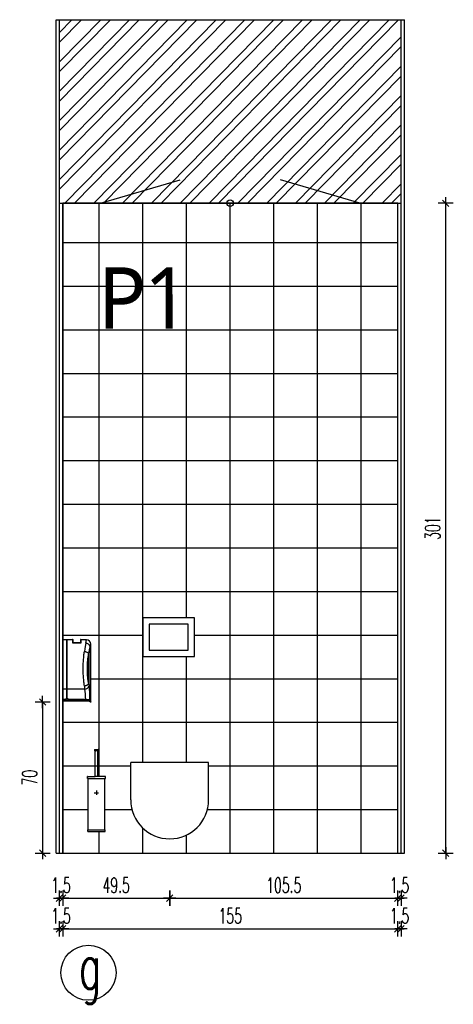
# Model space of a CAD drawing. Header units: centimetres. Extents: x -15121 to 30567, y -60641 to 0.
# Tile 67 of 256: x 6925 to 7125, y -27021 to -26565. Entities that reach past the tile are written whole.
import ezdxf

# ---------------------------------------------------------------- set-up
doc = ezdxf.new("R2010")
doc.units = ezdxf.units.CM
doc.header["$LTSCALE"] = 60
for name, color, linetype in [('AIKA oznaczenia okładzin', 5, 'Continuous'), ('AIKA oznaczenia widoków', 30, 'Continuous'), ('AIKA powierzchnie', 6, 'Continuous'), ('AIKA sanitariaty', 7, 'Continuous'), ('AIKA sufity podwieszane', 8, 'Continuous'), ('AIKA TYNK', 5, 'Continuous'), ('AIKA widoki wymiarowanie', 7, 'Continuous'), ('AIKA widokowe', 7, 'Continuous')]:
    doc.layers.add(name, color=color, linetype=linetype)
doc.styles.add('RomanS', font='romans.shx')
doc.styles.add('SŁAWKA', font='simplex.shx', dxfattribs={"height": 12.5})
doc.styles.add('wymiar', font='txt.shx', dxfattribs={"width": 0.6})
doc.dimstyles.new('Dwudziestka', dxfattribs={"dimtxt": 7, "dimasz": 0.7, "dimexe": 5, "dimexo": 0, "dimgap": 2.5, "dimtad": 1, "dimtoh": 1, "dimdec": 3, "dimrnd": 0.5, "dimdsep": 46, "dimtxsty": 'wymiar', "dimblk": 'znacznik', "dimcen": 0, "dimdle": 5, "dimse1": 1, "dimse2": 1, "dimclrd": 256, "dimclre": 256, "dimclrt": 256, "dimadec": 0, "dimazin": 0, "dimtfac": 0.4, "dimtdec": 3, "dimtix": 1, "dimtofl": 0, "dimtmove": 2, "dimatfit": 3, "dimldrblk": 'znacznik', "dimfxl": 1, "dimtolj": 1, "dimarcsym": 0})

# ---------------------------------------------------------------- blocks, each defined once
blk = doc.blocks.new('Sl szczotka widok')
at = {"layer": 'AIKA sanitariaty', "transparency": 33554610}
for p, q in [((-0.92, 18.96), (-0.93, 18.96)), ((-0.93, 18.96), (-0.93, 18.95)), ((-0.93, 18.95), (-0.93, 18.45)), ((-0.93, 18.45), (-0.93, 18.44)), ((-0.93, 18.44), (-0.92, 18.44)), ((-0.92, 18.98), (-0.91, 18.99)), ((-0.92, 18.98), (-0.92, 18.98)), ((-0.92, 18.97), (-0.92, 18.98)), ((-0.92, 18.96), (-0.92, 18.97)), ((-0.92, 18.44), (-0.92, 18.43)), ((-0.92, 18.42), (-0.92, 18.43)), ((-0.92, 18.43), (-0.92, 18.43)), ((-0.91, 18.41), (-0.92, 18.42)), ((-0.91, 18.99), (-0.9, 18.99)), ((-0.91, 18.99), (-0.91, 18.99)), ((-0.9, 18.41), (-0.91, 18.41)), ((-0.91, 18.41), (-0.91, 18.41)), ((-0.9, 19), (-0.89, 19)), ((-0.9, 18.99), (-0.9, 19)), ((-0.9, 18.4), (-0.9, 18.41)), ((-0.89, 18.4), (-0.9, 18.4)), ((-0.89, 19), (-0.88, 19)), ((-0.88, 18.4), (-0.89, 18.4)), ((-0.88, 19), (-0.88, 19)), ((0.82, 19), (-0.88, 19)), ((-0.88, 18.4), (-0.88, 18.4)), ((-0.88, 18.4), (-0.68, 18.4)), ((-0.68, 18.4), (-0.67, 18.4)), ((-0.66, 18.4), (-0.67, 18.4)), ((-0.66, 18.4), (-0.66, 18.4)), ((-0.66, 18.4), (-0.65, 18.39)), ((-0.66, 18.4), (-0.65, 18.4)), ((-0.63, 18.4), (-0.65, 18.4)), ((-0.65, 18.39), (-0.63, 18.4)), ((-0.65, 18.39), (-0.65, 18.39)), ((-0.65, 18.39), (-0.64, 18.39)), ((-0.64, 18.39), (-0.64, 18.38)), ((-0.64, 18.38), (-0.63, 18.38)), ((-0.63, 18.4), (-0.49, 18.4)), ((-0.63, 18.38), (-0.63, 18.37)), ((-0.63, 18.36), (-0.63, 18.37)), ((-0.63, 18.35), (-0.63, 18.36)), ((-0.63, 18.36), (-0.63, 18.36)), ((-0.63, 6.55), (-0.63, 18.35)), ((-0.49, 18.4), (-0.48, 18.4)), ((-0.45, 18.4), (-0.48, 18.4)), ((-0.45, 18.4), (0.22, 18.4)), ((0.22, 18.4), (0.3, 18.4)), ((0.3, 18.4), (0.3, 18.4)), ((0.37, 18.4), (0.3, 18.4)), ((0.37, 18.4), (0.37, 18.4)), ((0.49, 18.4), (0.37, 18.4)), ((0.57, 18.4), (0.49, 18.4)), ((0.57, 18.4), (0.57, 18.4)), ((0.6, 18.4), (0.57, 18.4)), ((0.57, 18.4), (0.6, 18.39)), ((0.57, 18.35), (0.57, 18.36)), ((0.57, 18.36), (0.58, 18.36)), ((0.57, 6.55), (0.57, 18.35)), ((0.59, 18.39), (0.58, 18.38)), ((0.58, 18.38), (0.58, 18.38)), ((0.58, 18.38), (0.58, 18.37)), ((0.58, 18.36), (0.58, 18.37)), ((0.6, 18.39), (0.59, 18.39)), ((0.59, 18.39), (0.59, 18.39)), ((0.61, 18.4), (0.6, 18.39)), ((0.6, 18.4), (0.61, 18.4)), ((0.62, 18.4), (0.61, 18.4)), ((0.61, 18.4), (0.61, 18.4)), ((0.62, 18.4), (0.82, 18.4)), ((0.82, 19), (0.83, 19)), ((0.82, 18.4), (0.83, 18.4)), ((0.83, 19), (0.84, 19)), ((0.83, 18.4), (0.84, 18.4)), ((0.84, 19), (0.84, 19)), ((0.84, 19), (0.85, 18.99)), ((0.84, 18.4), (0.85, 18.41)), ((0.84, 18.4), (0.84, 18.4)), ((0.85, 18.99), (0.86, 18.99)), ((0.85, 18.41), (0.86, 18.41)), ((0.86, 18.99), (0.86, 18.99)), ((0.86, 18.99), (0.86, 18.98)), ((0.86, 18.98), (0.87, 18.98)), ((0.86, 18.42), (0.87, 18.43)), ((0.86, 18.41), (0.86, 18.42)), ((0.86, 18.41), (0.86, 18.41)), ((0.87, 18.98), (0.87, 18.97)), ((0.87, 18.97), (0.87, 18.96)), ((0.87, 18.96), (0.87, 18.95)), ((0.87, 18.96), (0.87, 18.96)), ((0.87, 18.95), (0.87, 18.45)), ((0.87, 18.45), (0.87, 18.44)), ((0.87, 18.44), (0.87, 18.43)), ((0.87, 18.44), (0.87, 18.44)), ((0.87, 18.43), (0.87, 18.43)), ((-4.13, 6.45), (-4.13, 6.46)), ((-4.13, 6.46), (-4.12, 6.46)), ((-4.13, 5.65), (-4.13, 6.45)), ((-4.13, 5.64), (-4.13, 5.65)), ((-4.12, 5.64), (-4.13, 5.64)), ((-4.11, 6.49), (-4.12, 6.48)), ((-4.12, 6.48), (-4.12, 6.48)), ((-4.12, 6.48), (-4.12, 6.47)), ((-4.12, 6.46), (-4.12, 6.47)), ((-4.12, 5.63), (-4.12, 5.64)), ((-4.12, 5.62), (-4.12, 5.63)), ((-4.12, 5.63), (-4.12, 5.63)), ((-4.11, 5.61), (-4.12, 5.62)), ((-4.1, 6.49), (-4.11, 6.49)), ((-4.11, 6.49), (-4.11, 6.49)), ((-4.1, 5.61), (-4.11, 5.61)), ((-4.11, 5.61), (-4.11, 5.61)), ((-4.09, 6.5), (-4.1, 6.49)), ((-4.09, 5.6), (-4.1, 5.61)), ((-4.08, 6.5), (-4.09, 6.5)), ((-4.09, 6.5), (-4.09, 6.5)), ((-4.08, 5.6), (-4.09, 5.6)), ((-4.09, 5.6), (-4.09, 5.6)), ((-4.08, 6.5), (-4.08, 6.5)), ((-4.08, 6.5), (-0.68, 6.5)), ((-4.08, 5.6), (-4.08, 5.6)), ((-4.08, 5.6), (-3.93, 5.6)), ((-3.93, -18.15), (-3.93, 5.6)), ((3.87, 5.6), (-3.93, 5.6)), ((-0.67, 6.5), (-0.68, 6.5)), ((-0.66, 6.5), (-0.67, 6.5)), ((-0.65, 6.51), (-0.66, 6.5)), ((-0.66, 6.5), (-0.66, 6.5)), ((-0.66, 6.5), (-0.65, 6.5)), ((-0.65, 6.51), (-0.65, 6.51)), ((-0.64, 6.51), (-0.65, 6.51)), ((-0.65, 6.5), (-0.54, 6.5)), ((-0.63, 6.53), (-0.64, 6.52)), ((-0.64, 6.52), (-0.64, 6.51)), ((-0.63, 6.54), (-0.63, 6.55)), ((-0.63, 6.54), (-0.63, 6.53)), ((-0.63, 6.54), (-0.63, 6.54)), ((-0.63, 6.53), (-0.63, 6.53)), ((-0.54, 6.5), (-0.54, 6.5)), ((-0.54, 6.5), (-0.49, 6.5)), ((-0.49, 6.5), (0.5, 6.5)), ((0.53, 6.5), (0.5, 6.5)), ((0.54, 6.5), (0.53, 6.5)), ((0.6, 6.5), (0.54, 6.5)), ((0.57, 6.54), (0.57, 6.55)), ((0.58, 6.54), (0.57, 6.54)), ((0.58, 6.53), (0.58, 6.54)), ((0.58, 6.52), (0.58, 6.53)), ((0.58, 6.53), (0.58, 6.53)), ((0.59, 6.51), (0.58, 6.52)), ((0.6, 6.51), (0.59, 6.51)), ((0.59, 6.51), (0.59, 6.51)), ((0.61, 6.5), (0.6, 6.51)), ((0.6, 6.5), (0.61, 6.5)), ((0.62, 6.5), (0.61, 6.5)), ((0.61, 6.5), (0.61, 6.5)), ((4.02, 6.5), (0.62, 6.5)), ((3.87, -18.15), (3.87, 5.6)), ((3.87, 5.6), (4.02, 5.6)), ((4.02, 6.5), (4.03, 6.5)), ((4.02, 5.6), (4.03, 5.6)), ((4.03, 6.5), (4.04, 6.5)), ((4.03, 5.6), (4.04, 5.6)), ((4.04, 6.5), (4.04, 6.5)), ((4.04, 6.5), (4.05, 6.49)), ((4.04, 5.6), (4.05, 5.61)), ((4.04, 5.6), (4.04, 5.6)), ((4.05, 6.49), (4.05, 6.49)), ((4.05, 6.49), (4.06, 6.49)), ((4.05, 5.61), (4.05, 5.61)), ((4.05, 5.61), (4.06, 5.61)), ((4.06, 6.49), (4.06, 6.48)), ((4.06, 6.48), (4.07, 6.48)), ((4.06, 5.62), (4.07, 5.63)), ((4.06, 5.61), (4.06, 5.62)), ((4.07, 6.48), (4.07, 6.47)), ((4.07, 6.46), (4.07, 6.47)), ((4.07, 6.45), (4.07, 6.46)), ((4.07, 6.46), (4.07, 6.46)), ((4.07, 5.65), (4.07, 6.45)), ((4.07, 5.64), (4.07, 5.65)), ((4.07, 5.64), (4.07, 5.64)), ((4.07, 5.63), (4.07, 5.64)), ((4.07, 5.63), (4.07, 5.63)), ((0, 0), (0, -2)), ((1, -1), (-1, -1)), ((-4.03, -18.24), (-4.02, -18.24)), ((-4.01, -18.21), (-4.02, -18.22)), ((-4.02, -18.22), (-4.02, -18.22)), ((-4.02, -18.22), (-4.02, -18.23)), ((-4.02, -18.24), (-4.02, -18.23)), ((-4, -18.21), (-4.01, -18.21)), ((-4.01, -18.21), (-4.01, -18.21)), ((-3.99, -18.2), (-4, -18.21)), ((-3.98, -18.2), (-3.99, -18.2)), ((-3.99, -18.2), (-3.99, -18.2)), ((-3.98, -18.2), (-3.97, -18.2)), ((-3.97, -18.2), (-3.96, -18.2)), ((-3.96, -18.2), (-3.95, -18.19)), ((-3.96, -18.2), (-3.96, -18.2)), ((-3.95, -18.19), (-3.95, -18.19)), ((-3.95, -18.19), (-3.94, -18.19)), ((-3.94, -18.18), (-3.93, -18.17)), ((-3.94, -18.19), (-3.94, -18.18)), ((-3.93, -18.16), (-3.93, -18.15)), ((-3.93, -18.16), (-3.93, -18.16)), ((-3.93, -18.17), (-3.93, -18.16)), ((3.87, -18.16), (-3.93, -18.16)), ((-3.93, -18.17), (-3.93, -18.17)), ((3.87, -18.16), (3.87, -18.15)), ((3.88, -18.16), (3.87, -18.16)), ((3.88, -18.17), (3.88, -18.16)), ((3.88, -18.18), (3.88, -18.17)), ((3.88, -18.17), (3.88, -18.17)), ((3.89, -18.19), (3.88, -18.18)), ((3.9, -18.19), (3.89, -18.19)), ((3.89, -18.19), (3.89, -18.19)), ((3.91, -18.2), (3.9, -18.19)), ((3.92, -18.2), (3.91, -18.2)), ((3.91, -18.2), (3.91, -18.2)), ((3.93, -18.2), (3.92, -18.2)), ((3.94, -18.2), (3.93, -18.2)), ((3.94, -18.2), (3.94, -18.2)), ((3.95, -18.21), (3.94, -18.2)), ((3.95, -18.21), (3.95, -18.21)), ((3.96, -18.21), (3.95, -18.21)), ((3.96, -18.22), (3.96, -18.21)), ((3.97, -18.22), (3.96, -18.22)), ((3.97, -18.23), (3.97, -18.22)), ((3.97, -18.24), (3.97, -18.23)), ((3.97, -18.24), (3.97, -18.24)), ((-4.03, -18.25), (-4.03, -18.24)), ((-4.03, -18.95), (-4.03, -18.25)), ((-4.03, -18.96), (-4.03, -18.95)), ((-4.02, -18.96), (-4.03, -18.96)), ((-4.02, -18.96), (-4.02, -18.97)), ((-4.02, -18.97), (-4.02, -18.98)), ((-4.02, -18.97), (-4.02, -18.97)), ((-4.02, -18.98), (-4.01, -18.99)), ((-4.01, -18.99), (-4, -18.99)), ((-4.01, -18.99), (-4.01, -18.99)), ((-4, -18.99), (-3.99, -19)), ((-3.99, -19), (-3.98, -19)), ((-3.99, -19), (-3.99, -19)), ((-3.98, -19), (-3.98, -19)), ((3.92, -19), (-3.98, -19)), ((3.92, -19), (3.93, -19)), ((3.93, -19), (3.94, -19)), ((3.94, -19), (3.95, -18.99)), ((3.94, -19), (3.94, -19)), ((3.95, -18.99), (3.96, -18.99)), ((3.95, -18.99), (3.95, -18.99)), ((3.96, -18.98), (3.97, -18.97)), ((3.96, -18.99), (3.96, -18.98)), ((3.97, -18.25), (3.97, -18.24)), ((3.97, -18.95), (3.97, -18.25)), ((3.97, -18.96), (3.97, -18.95)), ((3.97, -18.97), (3.97, -18.96)), ((3.97, -18.96), (3.97, -18.96)), ((3.97, -18.97), (3.97, -18.97))]:
    blk.add_line(p, q, dxfattribs=at)
blk = doc.blocks.new('Sl dozownik papieru bok')
at = {"layer": 'AIKA sanitariaty', "extrusion": (0, 1, 0)}
for p, q in [((0, 11.44), (0, -11.44)), ((1.95, 11.44), (0, 11.44)), ((1.95, 11.44), (1.95, -11.44)), ((2, -11.41), (2, 11.39)), ((2.05, -11.44), (2.05, 11.44)), ((4.5, 11.44), (2.05, 11.44)), ((4.5, 11.49), (4.5, 10.05)), ((4.5, 10.05), (4.65, 10.05)), ((4.65, 10.05), (8.35, 10.05)), ((4.8, 10.2), (4.8, 11.49)), ((8.2, 11.49), (8.2, 10.2)), ((8.35, 10.05), (8.5, 10.05)), ((8.5, 10.05), (8.5, 11.49)), ((11, 11.44), (8.5, 11.44)), ((13, -6.06), (13, 9.44)), ((12.01, 4.81), (12.01, -8.73)), ((12.67, 8.16), (12.67, -17.02)), ((13, -9.06), (13, -6.36)), ((0, -11.44), (0, -16.18)), ((1.95, -11.44), (0, -11.44)), ((1.95, -11.44), (1.95, -15.63)), ((2, -15.6), (2, -11.41)), ((10.22, -11.44), (2.05, -11.44)), ((2.05, -15.63), (2.05, -11.44)), ((13, -17.36), (13, -9.36)), ((0, -16.18), (0, -16.73)), ((1.57, -16.18), (0, -16.18)), ((0, -17.36), (0, -16.73)), ((0, -16.73), (1.95, -16.73)), ((0.1, -17.36), (0, -17.36)), ((0.1, -16.75), (10.64, -16.75)), ((0.1, -17.36), (0.1, -16.75)), ((1.95, -16.5), (1.95, -16.73)), ((2, -16.74), (2, -16.53)), ((2.05, -16.73), (2.05, -16.5)), ((2.05, -16.73), (10.64, -16.73)), ((10.64, -16.18), (2.43, -16.18)), ((10.64, -16.18), (12.61, -16.18)), ((10.64, -16.18), (10.64, -16.73)), ((12.61, -16.98), (12.61, -16.18)), ((13, -17.36), (12.9, -17.36))]:
    blk.add_line(p, q, dxfattribs=at)
at = {"layer": 'AIKA sanitariaty'}
blk.add_line((4.8, 10.2), (8.2, 10.2), dxfattribs=at)
for centre, radius, start, end in [((1.95, 11.39), 0.05, 0, 90), ((2.05, 11.39), 0.05, 90, 180), ((4.65, 11.49), 0.15, 0, 180), ((8.35, 11.49), 0.15, 0, 180), ((11, 9.44), 2, 0, 90), ((2, -16.06), 0.446, 196.352, 263.5691), ((2, -16.06), 0.446, 276.4309, 343.648)]:
    blk.add_arc(centre, radius, start, end, dxfattribs=at)
for centre, major_axis, ratio, start_param, end_param in [((11.55, -1.96), (0, -13.4), 0.141078, 3.616913, 4.070164), ((13.53, -1.96), (0, 11.4), 0.165828, 0.471862, 0.935057), ((13.53, -1.96), (0, 11.4), 0.165828, 2.206536, 2.357098), ((1.95, -11.41), (0.05, 0), 0.707745, 4.712389, 6.283185), ((2.05, -11.41), (-0.05, 0), 0.707745, 0, 1.570796), ((11.55, -1.96), (0, -13.4), 0.141078, 5.354614, 5.498691), ((10.22, -10.03), (1.97, 0.33), 0.702921, 4.596141, 6.051104), ((9.2, -16.18), (0, -6.7), 0.215329, 1.570796, 2.357098), ((11.17, -16.18), (0, 8.7), 0.165828, 4.712389, 5.498691), ((13.48, 27.64), (0, -45), 0.165828, 6.153694, 6.160974), ((13.58, 27.64), (0, -45), 0.165828, 6.153328, 6.160657)]:
    blk.add_ellipse(centre, major_axis=major_axis, ratio=ratio, start_param=start_param, end_param=end_param, dxfattribs=at)
for points, knots in [([(10.69, 9.96), (10.72, 10.13), (10.76, 10.29), (10.85, 10.75), (10.9, 11), (10.97, 11.3), (10.99, 11.38), (11, 11.43), (11, 11.44), (11, 11.44)], [665.068332, 665.068332, 665.068332, 665.068332, 674.873359, 674.873359, 696.15174, 696.15174, 712.840829, 712.840829, 719.36757, 719.36757, 719.36757, 719.36757]), ([(12.67, 8.2), (12.65, 8.43), (12.58, 8.66), (12.35, 9.08), (12.19, 9.28), (11.81, 9.59), (11.61, 9.72), (11.16, 9.89), (10.93, 9.94), (10.69, 9.96), (10.69, 9.96), (10.69, 9.96)], [0, 0, 0, 0, 7.811334, 7.811334, 15.623566, 15.623566, 22.812435, 22.812435, 29.999926, 29.999926, 30.008028, 30.008028, 30.008028, 30.008028]), ([(12.67, 8.16), (12.71, 8.31), (12.74, 8.46), (12.84, 8.86), (12.9, 9.06), (12.97, 9.32), (12.99, 9.39), (13, 9.44), (13, 9.44), (13, 9.44)], [664.576978, 664.576978, 664.576978, 664.576978, 674.873359, 674.873359, 696.15174, 696.15174, 712.840829, 712.840829, 719.36757, 719.36757, 719.36757, 719.36757]), ([(10.04, -9.98), (9.98, -9.57), (9.93, -9.14), (9.8, -7.96), (9.72, -7.18), (9.63, -5.96), (9.6, -5.53), (9.55, -4.67), (9.54, -4.24), (9.5, -3.19), (9.49, -2.57), (9.49, -1.96), (9.49, -1.09), (9.51, -0.22), (9.59, 1.48), (9.64, 2.32), (9.77, 3.81), (9.84, 4.48), (9.96, 5.44), (10, 5.76), (10.04, 6.07)], [645.898161, 645.898161, 645.898161, 645.898161, 659.198751, 659.198751, 681.041528, 681.041528, 692.345125, 692.345125, 703.648717, 703.648717, 719.365815, 719.365815, 719.365815, 741.542046, 741.542046, 763.718271, 763.718271, 782.93566, 782.93566, 792.832229, 792.832229, 792.832229, 792.832229]), ([(10.04, 6.07), (10.04, 6.07), (10.04, 6.07), (10.05, 6.07), (10.05, 6.07), (10.07, 6.07), (10.07, 6.07), (10.09, 6.06), (10.11, 6.06), (10.14, 6.06), (10.17, 6.05), (10.25, 6.04), (10.3, 6.03), (10.45, 6.01), (10.55, 5.98), (10.85, 5.9), (11.03, 5.82), (11.41, 5.63), (11.59, 5.49), (11.86, 5.2), (11.96, 5.05), (12, 4.89)], [-0.008999, -0.008999, -0.008999, -0.008999, 0, 0, 0.195131, 0.195131, 0.390205, 0.390205, 0.780355, 0.780355, 1.560665, 1.560665, 3.121408, 3.121408, 6.243965, 6.243965, 12.498055, 12.498055, 20.307105, 20.307105, 28.11533, 28.11533, 28.11533, 28.11533]), ([(12, -8.81), (11.94, -8.45), (11.88, -8.07), (11.74, -7.06), (11.66, -6.4), (11.57, -5.36), (11.54, -5), (11.49, -4.27), (11.47, -3.9), (11.44, -3.01), (11.42, -2.48), (11.42, -1.96), (11.42, -1.22), (11.45, -0.48), (11.52, 0.97), (11.58, 1.68), (11.72, 2.95), (11.79, 3.52), (11.91, 4.35), (11.96, 4.62), (12, 4.89)], [645.629, 645.629, 645.629, 645.629, 659.198751, 659.198751, 681.041528, 681.041528, 692.345125, 692.345125, 703.648717, 703.648717, 719.365815, 719.365815, 719.365815, 741.542046, 741.542046, 763.718271, 763.718271, 782.93566, 782.93566, 793.101387, 793.101387, 793.101387, 793.101387]), ([(12, 4.89), (12, 4.89), (12, 4.89), (12, 4.88), (12, 4.87), (12, 4.86), (12.01, 4.85), (12.01, 4.83), (12.01, 4.82), (12.01, 4.81)], [125.169211, 125.169211, 125.169211, 125.169211, 125.262842, 125.262842, 125.558179, 125.558179, 125.889339, 125.889339, 126.290447, 126.290447, 126.290447, 126.290447]), ([(12.67, 8.2), (12.67, 8.19), (12.67, 8.19), (12.67, 8.18), (12.67, 8.17), (12.67, 8.16)], [25.154736, 25.154736, 25.154736, 25.154736, 25.2068571, 25.2068571, 25.5412471, 25.5412471, 25.5412471, 25.5412471]), ([(12, -8.81), (11.96, -8.97), (11.86, -9.12), (11.59, -9.41), (11.41, -9.54), (11.03, -9.74), (10.85, -9.81), (10.55, -9.9), (10.45, -9.92), (10.3, -9.95), (10.25, -9.96), (10.17, -9.97), (10.14, -9.97), (10.11, -9.98), (10.09, -9.98), (10.07, -9.98), (10.07, -9.98), (10.05, -9.98), (10.05, -9.98), (10.04, -9.98), (10.04, -9.98), (10.04, -9.98)], [0, 0, 0, 0, 7.812705, 7.812705, 15.626234, 15.626234, 21.883911, 21.883911, 25.00826, 25.00826, 26.569898, 26.569898, 27.350657, 27.350657, 27.74103, 27.74103, 27.936216, 27.936216, 28.131463, 28.131463, 28.140466, 28.140466, 28.140466, 28.140466]), ([(12.01, -8.73), (12.01, -8.74), (12.01, -8.76), (12, -8.78), (12, -8.79), (12, -8.8), (12, -8.81), (12, -8.81)], [0, 0, 0, 0, 0.4713843, 0.4713843, 0.7522977, 0.7522977, 0.8768388, 0.8768388, 0.8768388, 0.8768388]), ([(13, -6.36), (13, -6.34), (13, -6.32), (13, -6.28), (13, -6.26), (13, -6.22), (13, -6.21), (13, -6.17), (13, -6.16), (13, -6.13), (13, -6.12), (13, -6.1), (13, -6.09), (13, -6.07), (13, -6.07), (13, -6.06), (13, -6.06), (13, -6.06)], [9.040508, 9.040508, 9.040508, 9.040508, 9.60554, 9.60554, 10.170572, 10.170572, 10.735604, 10.735604, 11.300635, 11.300635, 11.865667, 11.865667, 12.430699, 12.430699, 12.995731, 12.995731, 13.560763, 13.560763, 13.560763, 13.560763]), ([(13, -9.36), (13, -9.36), (13, -9.36), (13, -9.35), (13, -9.34), (13, -9.33), (13, -9.32), (13, -9.3), (13, -9.28), (13, -9.26), (13, -9.24), (13, -9.21), (13, -9.19), (13, -9.15), (13, -9.14), (13, -9.1), (13, -9.08), (13, -9.06)], [4.520254, 4.520254, 4.520254, 4.520254, 5.085286, 5.085286, 5.650318, 5.650318, 6.215349, 6.215349, 6.780381, 6.780381, 7.345413, 7.345413, 7.910445, 7.910445, 8.475477, 8.475477, 9.040508, 9.040508, 9.040508, 9.040508]), ([(1.57, -16.18), (1.56, -16.13), (1.55, -16.07), (1.56, -15.96), (1.58, -15.91), (1.63, -15.81), (1.67, -15.77), (1.74, -15.7), (1.78, -15.68), (1.86, -15.64), (1.91, -15.63), (1.95, -15.63)], [0, 0, 0, 0, 1.67973, 1.67973, 3.345317, 3.345317, 5.029283, 5.029283, 6.356617, 6.356617, 7.680543, 7.680543, 7.680543, 7.680543]), ([(1.95, -15.63), (1.95, -15.63), (1.95, -15.63), (1.96, -15.63), (1.96, -15.63), (1.96, -15.63), (1.97, -15.63), (1.97, -15.62), (1.98, -15.62), (1.99, -15.62), (1.99, -15.61), (2, -15.61), (2, -15.61), (2, -15.6), (2, -15.6), (2, -15.6)], [0, 0, 0, 0, 0.0386857, 0.0386857, 0.0913353, 0.0913353, 0.2058954, 0.2058954, 0.3596081, 0.3596081, 0.5465586, 0.5465586, 0.7588633, 0.7588633, 0.8308353, 0.8308353, 0.8308353, 0.8308353]), ([(2, -16.53), (2, -16.53), (2, -16.52), (1.99, -16.52), (1.99, -16.51), (1.98, -16.51), (1.97, -16.51), (1.96, -16.5), (1.96, -16.5), (1.96, -16.5), (1.95, -16.5), (1.95, -16.5), (1.95, -16.5), (1.95, -16.5)], [0.0002596, 0.0002596, 0.0002596, 0.0002596, 0.229786, 0.229786, 0.4547161, 0.4547161, 0.6651443, 0.6651443, 0.7616079, 0.7616079, 0.8255576, 0.8255576, 0.8366718, 0.8366718, 0.8366718, 0.8366718]), ([(1.95, -16.73), (1.96, -16.73), (1.96, -16.73), (1.98, -16.73), (1.98, -16.73), (1.99, -16.73), (1.99, -16.73), (2, -16.73), (2, -16.74), (2, -16.74)], [1.517308, 1.517308, 1.517308, 1.517308, 1.7062116, 1.7062116, 1.8951152, 1.8951152, 2.0855545, 2.0855545, 2.2759938, 2.2759938, 2.2759938, 2.2759938]), ([(2, -15.6), (2, -15.6), (2, -15.6), (2, -15.61), (2.01, -15.61), (2.01, -15.62), (2.02, -15.62), (2.03, -15.62), (2.03, -15.63), (2.04, -15.63), (2.04, -15.63), (2.05, -15.63), (2.05, -15.63), (2.05, -15.63), (2.05, -15.63), (2.05, -15.63)], [0.2918775, 0.2918775, 0.2918775, 0.2918775, 0.3960463, 0.3960463, 0.6263589, 0.6263589, 0.8143675, 0.8143675, 0.9971347, 0.9971347, 1.063857, 1.063857, 1.0956106, 1.0956106, 1.1232919, 1.1232919, 1.1232919, 1.1232919]), ([(2.05, -16.5), (2.05, -16.5), (2.05, -16.5), (2.04, -16.5), (2.04, -16.5), (2.04, -16.5), (2.03, -16.5), (2.02, -16.51), (2.02, -16.51), (2.01, -16.52), (2.01, -16.52), (2, -16.52), (2, -16.53), (2, -16.53)], [0.8160481, 0.8160481, 0.8160481, 0.8160481, 0.8455755, 0.8455755, 0.9154752, 0.9154752, 1.0346429, 1.0346429, 1.252889, 1.252889, 1.456001, 1.456001, 1.6530857, 1.6530857, 1.6530857, 1.6530857]), ([(2, -16.74), (2, -16.74), (2, -16.73), (2.01, -16.73), (2.01, -16.73), (2.02, -16.73), (2.02, -16.73), (2.04, -16.73), (2.04, -16.73), (2.05, -16.73)], [2.2759326, 2.2759326, 2.2759326, 2.2759326, 2.467066, 2.467066, 2.6581995, 2.6581995, 2.8464085, 2.8464085, 3.0346176, 3.0346176, 3.0346176, 3.0346176]), ([(2.05, -15.63), (2.11, -15.64), (2.17, -15.65), (2.27, -15.71), (2.31, -15.75), (2.39, -15.84), (2.41, -15.89), (2.44, -15.98), (2.45, -16.02), (2.45, -16.1), (2.44, -16.14), (2.43, -16.18)], [0, 0, 0, 0, 1.776792, 1.776792, 3.535319, 3.535319, 5.25857, 5.25857, 6.469223, 6.469223, 7.686222, 7.686222, 7.686222, 7.686222]), ([(10.64, -16.73), (10.77, -16.73), (10.9, -16.73), (11.16, -16.74), (11.28, -16.75), (11.53, -16.76), (11.65, -16.77), (11.86, -16.8), (11.96, -16.81), (12.14, -16.84), (12.23, -16.85), (12.37, -16.89), (12.44, -16.9), (12.54, -16.94), (12.58, -16.95), (12.61, -16.97), (12.61, -16.98), (12.61, -16.98)], [60.506898, 60.506898, 60.506898, 60.506898, 64.273678, 64.273678, 68.040459, 68.040459, 71.80724, 71.80724, 75.574021, 75.574021, 79.379576, 79.379576, 83.185131, 83.185131, 86.990686, 86.990686, 87.56164, 87.56164, 87.56164, 87.56164]), ([(10.64, -16.75), (10.76, -16.75), (10.88, -16.75), (11.13, -16.76), (11.25, -16.76), (11.48, -16.78), (11.6, -16.79), (11.8, -16.81), (11.9, -16.82), (12.07, -16.85), (12.15, -16.86), (12.29, -16.89), (12.35, -16.91), (12.45, -16.94), (12.48, -16.96), (12.51, -16.98), (12.51, -16.98), (12.52, -16.98)], [0, 0, 0, 0, 3.57835, 3.57835, 7.156699, 7.156699, 10.735049, 10.735049, 14.313398, 14.313398, 17.928234, 17.928234, 21.54307, 21.54307, 25.157906, 25.157906, 25.699958, 25.699958, 25.699958, 25.699958]), ([(12.57, -17.02), (12.6, -17.05), (12.63, -17.08), (12.7, -17.16), (12.75, -17.21), (12.82, -17.28), (12.85, -17.31), (12.89, -17.35), (12.9, -17.36), (12.9, -17.36)], [7.773219, 7.773219, 7.773219, 7.773219, 14.844533, 14.844533, 29.689066, 29.689066, 44.5336, 44.5336, 59.378133, 59.378133, 59.378133, 59.378133]), ([(12.67, -17.02), (12.7, -17.05), (12.73, -17.08), (12.8, -17.16), (12.85, -17.21), (12.92, -17.28), (12.95, -17.31), (12.99, -17.35), (13, -17.36), (13, -17.36)], [7.774572, 7.774572, 7.774572, 7.774572, 14.878773, 14.878773, 29.757545, 29.757545, 44.636318, 44.636318, 59.515091, 59.515091, 59.515091, 59.515091])]:
    blk.add_open_spline(points, degree=3, knots=knots, dxfattribs=at)
blk = doc.blocks.new('znacznik')
at = {"color": 0}
for points in [[(-4, 0), (4, 0)], [(0, -5), (0, 5)]]:
    blk.add_lwpolyline(points, dxfattribs=at)
at = {"color": 1}
blk.add_lwpolyline([(-2.12, -2.12), (2.12, 2.12)], dxfattribs=at)
blk = doc.blocks.new('*D6090')
at = {"layer": 'AIKA widoki wymiarowanie', "lineweight": -2, "transparency": 16777216}
for p, q in [((6942.4, -26971.37), (6941.7, -26971.37)), ((6945.3, -26971.37), (6946, -26971.37))]:
    blk.add_line(p, q, dxfattribs=at)
at = {"layer": 'Defpoints', "color": 0, "transparency": 16777216}
for p in [(6943.1, -26950.53), (6944.6, -26950.53), (6944.6, -26971.37)]:
    blk.add_point(p, dxfattribs=at)
at = {"layer": 'AIKA widoki wymiarowanie', "lineweight": -2, "transparency": 16777216, "xscale": 0.7, "yscale": 0.7, "zscale": 0.7}
blk.add_blockref('znacznik', (6943.1, -26971.37), dxfattribs=at)
at = {"layer": 'AIKA widoki wymiarowanie', "lineweight": -2, "transparency": 16777216, "xscale": 0.7, "yscale": 0.7, "zscale": 0.7, "rotation": 180}
blk.add_blockref('znacznik', (6944.6, -26971.37), dxfattribs=at)
at = {"layer": 'AIKA widoki wymiarowanie', "transparency": 16777216, "insert": (6943.85, -26965.37), "char_height": 7, "attachment_point": 5, "style": 'wymiar'}
blk.add_mtext('\\A1;1.5', dxfattribs=at)
blk = doc.blocks.new('*D6091')
at = {"layer": 'AIKA widoki wymiarowanie', "lineweight": -2, "transparency": 16777216}
blk.add_line((6945.3, -26971.37), (6993.4, -26971.37), dxfattribs=at)
at = {"layer": 'Defpoints', "color": 0, "transparency": 16777216}
for p in [(6994.1, -26943.9), (6944.6, -26950.53), (6994.1, -26971.37)]:
    blk.add_point(p, dxfattribs=at)
at = {"layer": 'AIKA widoki wymiarowanie', "lineweight": -2, "transparency": 16777216, "xscale": 0.7, "yscale": 0.7, "zscale": 0.7, "rotation": 180}
blk.add_blockref('znacznik', (6944.6, -26971.37), dxfattribs=at)
at = {"layer": 'AIKA widoki wymiarowanie', "lineweight": -2, "transparency": 16777216, "xscale": 0.7, "yscale": 0.7, "zscale": 0.7}
blk.add_blockref('znacznik', (6994.1, -26971.37), dxfattribs=at)
at = {"layer": 'AIKA widoki wymiarowanie', "transparency": 16777216, "insert": (6969.35, -26965.37), "char_height": 7, "attachment_point": 5, "style": 'wymiar'}
blk.add_mtext('\\A1;49.5', dxfattribs=at)
blk = doc.blocks.new('*D6092')
at = {"layer": 'AIKA widoki wymiarowanie', "lineweight": -2, "transparency": 16777216}
blk.add_line((6994.8, -26971.37), (7098.9, -26971.37), dxfattribs=at)
at = {"layer": 'Defpoints', "color": 0, "transparency": 16777216}
for p in [(6994.1, -26943.9), (7099.6, -26950.53), (7099.6, -26971.37)]:
    blk.add_point(p, dxfattribs=at)
at = {"layer": 'AIKA widoki wymiarowanie', "lineweight": -2, "transparency": 16777216, "xscale": 0.7, "yscale": 0.7, "zscale": 0.7, "rotation": 180}
blk.add_blockref('znacznik', (6994.1, -26971.37), dxfattribs=at)
at = {"layer": 'AIKA widoki wymiarowanie', "lineweight": -2, "transparency": 16777216, "xscale": 0.7, "yscale": 0.7, "zscale": 0.7}
blk.add_blockref('znacznik', (7099.6, -26971.37), dxfattribs=at)
at = {"layer": 'AIKA widoki wymiarowanie', "transparency": 16777216, "insert": (7046.85, -26965.37), "char_height": 7, "attachment_point": 5, "style": 'wymiar'}
blk.add_mtext('\\A1;105.5', dxfattribs=at)
blk = doc.blocks.new('*D6093')
at = {"layer": 'AIKA widoki wymiarowanie', "lineweight": -2, "transparency": 16777216}
for p, q in [((7098.9, -26971.37), (7098.2, -26971.37)), ((7101.8, -26971.37), (7102.5, -26971.37))]:
    blk.add_line(p, q, dxfattribs=at)
at = {"layer": 'Defpoints', "color": 0, "transparency": 16777216}
for p in [(7099.6, -26950.53), (7101.1, -26950.53), (7101.1, -26971.37)]:
    blk.add_point(p, dxfattribs=at)
at = {"layer": 'AIKA widoki wymiarowanie', "lineweight": -2, "transparency": 16777216, "xscale": 0.7, "yscale": 0.7, "zscale": 0.7}
blk.add_blockref('znacznik', (7099.6, -26971.37), dxfattribs=at)
at = {"layer": 'AIKA widoki wymiarowanie', "lineweight": -2, "transparency": 16777216, "xscale": 0.7, "yscale": 0.7, "zscale": 0.7, "rotation": 180}
blk.add_blockref('znacznik', (7101.1, -26971.37), dxfattribs=at)
at = {"layer": 'AIKA widoki wymiarowanie', "transparency": 16777216, "insert": (7100.35, -26965.37), "char_height": 7, "attachment_point": 5, "style": 'wymiar'}
blk.add_mtext('\\A1;1.5', dxfattribs=at)
blk = doc.blocks.new('*D5936')
at = {"layer": 'AIKA widoki wymiarowanie', "lineweight": -2, "transparency": 16777216}
for p, q in [((6942.4, -26985.57), (6941.7, -26985.57)), ((6945.3, -26985.57), (6946, -26985.57))]:
    blk.add_line(p, q, dxfattribs=at)
at = {"layer": 'Defpoints', "color": 0, "transparency": 16777216}
for p in [(6943.1, -26950.53), (6944.6, -26950.53), (6944.6, -26985.57)]:
    blk.add_point(p, dxfattribs=at)
at = {"layer": 'AIKA widoki wymiarowanie', "lineweight": -2, "transparency": 16777216, "xscale": 0.7, "yscale": 0.7, "zscale": 0.7}
blk.add_blockref('znacznik', (6943.1, -26985.57), dxfattribs=at)
at = {"layer": 'AIKA widoki wymiarowanie', "lineweight": -2, "transparency": 16777216, "xscale": 0.7, "yscale": 0.7, "zscale": 0.7, "rotation": 180}
blk.add_blockref('znacznik', (6944.6, -26985.57), dxfattribs=at)
at = {"layer": 'AIKA widoki wymiarowanie', "transparency": 16777216, "insert": (6943.85, -26979.57), "char_height": 7, "attachment_point": 5, "style": 'wymiar'}
blk.add_mtext('\\A1;1.5', dxfattribs=at)
blk = doc.blocks.new('*D5937')
at = {"layer": 'AIKA widoki wymiarowanie', "lineweight": -2, "transparency": 16777216}
blk.add_line((6945.3, -26985.57), (7098.9, -26985.57), dxfattribs=at)
at = {"layer": 'Defpoints', "color": 0, "transparency": 16777216}
for p in [(6944.6, -26950.53), (7099.6, -26950.53), (7099.6, -26985.57)]:
    blk.add_point(p, dxfattribs=at)
at = {"layer": 'AIKA widoki wymiarowanie', "lineweight": -2, "transparency": 16777216, "xscale": 0.7, "yscale": 0.7, "zscale": 0.7, "rotation": 180}
blk.add_blockref('znacznik', (6944.6, -26985.57), dxfattribs=at)
at = {"layer": 'AIKA widoki wymiarowanie', "lineweight": -2, "transparency": 16777216, "xscale": 0.7, "yscale": 0.7, "zscale": 0.7}
blk.add_blockref('znacznik', (7099.6, -26985.57), dxfattribs=at)
at = {"layer": 'AIKA widoki wymiarowanie', "transparency": 16777216, "insert": (7022.1, -26979.57), "char_height": 7, "attachment_point": 5, "style": 'wymiar'}
blk.add_mtext('\\A1;155', dxfattribs=at)
blk = doc.blocks.new('*D5938')
at = {"layer": 'AIKA widoki wymiarowanie', "lineweight": -2, "transparency": 16777216}
for p, q in [((7098.9, -26985.57), (7098.2, -26985.57)), ((7101.8, -26985.57), (7102.5, -26985.57))]:
    blk.add_line(p, q, dxfattribs=at)
at = {"layer": 'Defpoints', "color": 0, "transparency": 16777216}
for p in [(7099.6, -26950.53), (7101.1, -26950.53), (7101.1, -26985.57)]:
    blk.add_point(p, dxfattribs=at)
at = {"layer": 'AIKA widoki wymiarowanie', "lineweight": -2, "transparency": 16777216, "xscale": 0.7, "yscale": 0.7, "zscale": 0.7}
blk.add_blockref('znacznik', (7099.6, -26985.57), dxfattribs=at)
at = {"layer": 'AIKA widoki wymiarowanie', "lineweight": -2, "transparency": 16777216, "xscale": 0.7, "yscale": 0.7, "zscale": 0.7, "rotation": 180}
blk.add_blockref('znacznik', (7101.1, -26985.57), dxfattribs=at)
at = {"layer": 'AIKA widoki wymiarowanie', "transparency": 16777216, "insert": (7100.35, -26979.57), "char_height": 7, "attachment_point": 5, "style": 'wymiar'}
blk.add_mtext('\\A1;1.5', dxfattribs=at)
blk = doc.blocks.new('*D6094')
at = {"layer": 'AIKA widoki wymiarowanie', "lineweight": -2, "transparency": 16777216}
blk.add_line((6935.33, -26881.23), (6935.33, -26949.83), dxfattribs=at)
at = {"layer": 'Defpoints', "color": 0, "transparency": 16777216}
for p in [(6957.6, -26880.53), (6935.33, -26950.53), (6953.36, -26950.53)]:
    blk.add_point(p, dxfattribs=at)
at = {"layer": 'AIKA widoki wymiarowanie', "lineweight": -2, "transparency": 16777216, "xscale": 0.7, "yscale": 0.7, "zscale": 0.7}
for p, rotation in [((6935.33, -26880.53), 90), ((6935.33, -26950.53), 270)]:
    blk.add_blockref('znacznik', p, dxfattribs=dict(at, rotation=rotation))
at = {"layer": 'AIKA widoki wymiarowanie', "transparency": 16777216, "insert": (6929.33, -26915.53), "char_height": 7, "attachment_point": 5, "rotation": 90, "style": 'wymiar'}
blk.add_mtext('\\A1;70', dxfattribs=at)
blk = doc.blocks.new('*D6095')
at = {"layer": 'AIKA widoki wymiarowanie', "lineweight": -2, "transparency": 16777216}
blk.add_line((7121.74, -26949.83), (7121.74, -26650.23), dxfattribs=at)
at = {"layer": 'Defpoints', "color": 0, "transparency": 16777216}
for p in [(7015.44, -26649.53), (7121.74, -26649.53), (7015.44, -26950.53)]:
    blk.add_point(p, dxfattribs=at)
at = {"layer": 'AIKA widoki wymiarowanie', "lineweight": -2, "transparency": 16777216, "xscale": 0.7, "yscale": 0.7, "zscale": 0.7}
for p, rotation in [((7121.74, -26649.53), 90), ((7121.74, -26950.53), 270)]:
    blk.add_blockref('znacznik', p, dxfattribs=dict(at, rotation=rotation))
at = {"layer": 'AIKA widoki wymiarowanie', "transparency": 16777216, "insert": (7115.74, -26800.03), "char_height": 7, "attachment_point": 5, "rotation": 90, "style": 'wymiar'}
blk.add_mtext('\\A1;301', dxfattribs=at)

msp = doc.modelspace()

# ---------------------------------------------------------------- hatches: boundary and pattern name
at = {"layer": 'AIKA sufity podwieszane', "transparency": 33554610}
h = msp.add_hatch(dxfattribs=at)
h.set_pattern_fill('ANSI32', color=8, angle=0.6)
h.set_pattern_definition([(45.6, (2233.139, -1566.11), (-6.8053523, 6.6642933), []), (45.6, (2237.629, -1566.063), (-6.8053523, 6.6642933), [])])
h.paths.add_polyline_path([(7101.101, -26564.5288), (6943.101, -26564.5288), (6943.101, -26649.5288), (7020.601, -26649.5288, -1), (7023.601, -26649.5288), (7099.601, -26649.5288), (7101.101, -26649.5288)])

# ---------------------------------------------------------------- linework, layer by layer
at = {"layer": 'AIKA oznaczenia widoków'}
msp.add_circle((6956.5142, -27005.9066), 12.7586, dxfattribs=at)
at = {"layer": 'AIKA powierzchnie', "color": 2}
msp.add_lwpolyline([(7099.601, -26649.5288), (6944.601, -26649.5288), (6944.601, -26950.5288), (7099.601, -26950.5288)], close=True, dxfattribs=at)
at = {"layer": 'AIKA sanitariaty'}
for p, q in [((6976.101, -26925.8964), (6976.101, -26908.5288)), ((7012.101, -26908.5288), (6976.101, -26908.5288)), ((7012.101, -26925.8964), (7012.101, -26908.5288))]:
    msp.add_line(p, q, dxfattribs=at)
at = {"layer": 'AIKA sanitariaty', "color": 7}
for points in [[(6981.601, -26841.5288), (6981.601, -26859.5288), (7005.601, -26859.5288), (7005.601, -26841.5288)], [(6984.601, -26844.5288), (6984.601, -26856.5288), (7002.601, -26856.5288), (7002.601, -26844.5288)]]:
    msp.add_lwpolyline(points, close=True, dxfattribs=at)
at = {"layer": 'AIKA sanitariaty'}
msp.add_arc((6994.101, -26925.8964), 18, 180, 0, dxfattribs=at)
at = {"layer": 'AIKA TYNK'}
for p, q in [((6943.101, -26950.5288), (6943.101, -26564.5288)), ((6943.101, -26564.5288), (7101.101, -26564.5288)), ((7101.101, -26950.5288), (7101.101, -26564.5288)), ((6943.101, -26649.5288), (7101.101, -26649.5288)), ((6943.101, -26950.5288), (7101.101, -26950.5288))]:
    msp.add_line(p, q, dxfattribs=at)
at = {"layer": 'AIKA widokowe', "color": 8}
for p, q in [((6941.601, -26950.5288), (6941.601, -26564.5288)), ((6941.601, -26564.5288), (6943.101, -26564.5288)), ((7101.101, -26564.5288), (7102.635, -26564.5288)), ((7102.635, -26950.5288), (7102.635, -26564.5288)), ((6961.501, -26915.0288), (6961.501, -26649.5288)), ((6981.701, -26908.5288), (6981.701, -26649.5288)), ((7001.901, -26841.5288), (7001.901, -26649.5288)), ((7022.101, -26950.5288), (7022.101, -26649.5288)), ((7042.301, -26950.5288), (7042.301, -26649.5288)), ((7062.501, -26950.5288), (7062.501, -26649.5288)), ((7082.701, -26950.5288), (7082.701, -26649.5288)), ((6944.601, -26667.7288), (7099.601, -26667.7288)), ((6944.601, -26687.9288), (7099.601, -26687.9288)), ((6944.601, -26708.1288), (7099.601, -26708.1288)), ((6944.601, -26728.3288), (7099.601, -26728.3288)), ((6944.601, -26748.5288), (7099.601, -26748.5288)), ((6944.601, -26768.7288), (7099.601, -26768.7288)), ((6944.601, -26788.9288), (7099.601, -26788.9288)), ((6944.601, -26809.1288), (7099.601, -26809.1288)), ((6944.601, -26829.3288), (7099.601, -26829.3288)), ((6944.601, -26849.5288), (6981.601, -26849.5288)), ((7005.601, -26849.5288), (7099.601, -26849.5288)), ((7001.901, -26908.5288), (7001.901, -26859.5288)), ((6957.6, -26869.7288), (7099.601, -26869.7288)), ((6944.601, -26889.9288), (7099.601, -26889.9288)), ((6944.601, -26910.1288), (6976.101, -26910.1288)), ((7012.101, -26910.1288), (7099.601, -26910.1288)), ((6944.601, -26930.3288), (6956.3262, -26930.3288)), ((6964.1258, -26930.3288), (6976.6553, -26930.3288)), ((7011.5468, -26930.3288), (7099.601, -26930.3288)), ((6961.501, -26950.5288), (6961.501, -26940.5288)), ((6981.701, -26950.5288), (6981.701, -26938.944)), ((7001.901, -26950.5288), (7001.901, -26942.1186)), ((6941.601, -26950.5288), (6943.101, -26950.5288)), ((7101.101, -26950.5288), (7102.635, -26950.5288))]:
    msp.add_line(p, q, dxfattribs=at)
at = {"layer": 'AIKA widokowe'}
for p, q in [((6944.601, -26950.5288), (6944.601, -26649.5288)), ((7099.601, -26950.5288), (7099.601, -26649.5288))]:
    msp.add_line(p, q, dxfattribs=at)
at = {"layer": 'AIKA widokowe', "color": 6}
for points in [[(7022.101, -26649.5288), (6962.101, -26649.5288), (6998.88, -26638.7386)], [(7022.101, -26649.5288), (7082.101, -26649.5288), (7045.322, -26638.7386)]]:
    msp.add_lwpolyline(points, dxfattribs=at)
msp.add_circle((7022.101, -26649.5288), 1.5, dxfattribs=at)

# ---------------------------------------------------------------- block references
at = {"layer": 'AIKA sanitariaty', "color": 8}
msp.add_blockref('Sl dozownik papieru bok', (6944.601, -26863.1707), dxfattribs=at)
at = {"layer": 'AIKA sanitariaty', "color": 8, "xscale": -1}
msp.add_blockref('Sl szczotka widok', (6960.2003, -26921.5288), dxfattribs=at)

# ---------------------------------------------------------------- texts
at = {"layer": 'AIKA oznaczenia okładzin', "insert": (6960.9097, -26679.1876), "char_height": 28.472875, "width": 428.138012, "attachment_point": 1, "rotation": 0.003297, "style": 'SŁAWKA'}
msp.add_mtext('{\\fTrebuchet MS|b0|i0|c238|p34;\\T0.95;P1}', dxfattribs=at)
at = {"layer": 'AIKA oznaczenia widoków', "insert": (6952.0883, -26992.372, 256.2), "char_height": 21, "width": 498.713923, "attachment_point": 1, "style": 'RomanS'}
msp.add_mtext('{\\W0.6;g}', dxfattribs=at)

# ---------------------------------------------------------------- dimensions: what is measured, and where the dimension line sits
at = {"layer": 'AIKA widoki wymiarowanie'}
for base, p1, p2, picture, middle in [((7121.7436, -26649.5288), (7015.4351, -26950.5288), (7015.4351, -26649.5288), '*D6095', (7115.7436, -26800.0288)), ((6935.3292, -26950.5288), (6957.601, -26880.5288), (6953.3643, -26950.5288), '*D6094', (6929.3292, -26915.5288))]:
    dim = msp.add_linear_dim(base=base, p1=p1, p2=p2, angle=90, dimstyle='Dwudziestka', dxfattribs=at)
    dim.commit()
    dim.dimension.update_dxf_attribs({"geometry": picture, "text_midpoint": middle})
for base, p1, p2, picture, middle in [((6994.101, -26971.3704), (6944.601, -26950.5288), (6994.101, -26943.8964), '*D6091', (6969.351, -26965.3704)), ((7099.601, -26971.3704), (6994.101, -26943.8964), (7099.601, -26950.5288), '*D6092', (7046.851, -26965.3704)), ((6944.601, -26971.3704), (6943.101, -26950.5288), (6944.601, -26950.5288), '*D6090', (6943.851, -26965.3704)), ((6944.601, -26985.5726), (6943.101, -26950.5288), (6944.601, -26950.5288), '*D5936', (6943.851, -26979.5726)), ((7099.601, -26985.5726), (6944.601, -26950.5288), (7099.601, -26950.5288), '*D5937', (7022.101, -26979.5726)), ((7101.101, -26971.3704), (7099.601, -26950.5288), (7101.101, -26950.5288), '*D6093', (7100.351, -26965.3704)), ((7101.101, -26985.5726), (7099.601, -26950.5288), (7101.101, -26950.5288), '*D5938', (7100.351, -26979.5726))]:
    dim = msp.add_linear_dim(base=base, p1=p1, p2=p2, dimstyle='Dwudziestka', dxfattribs=at)
    dim.commit()
    dim.dimension.update_dxf_attribs({"geometry": picture, "text_midpoint": middle})

doc.saveas('drawing.dxf')
